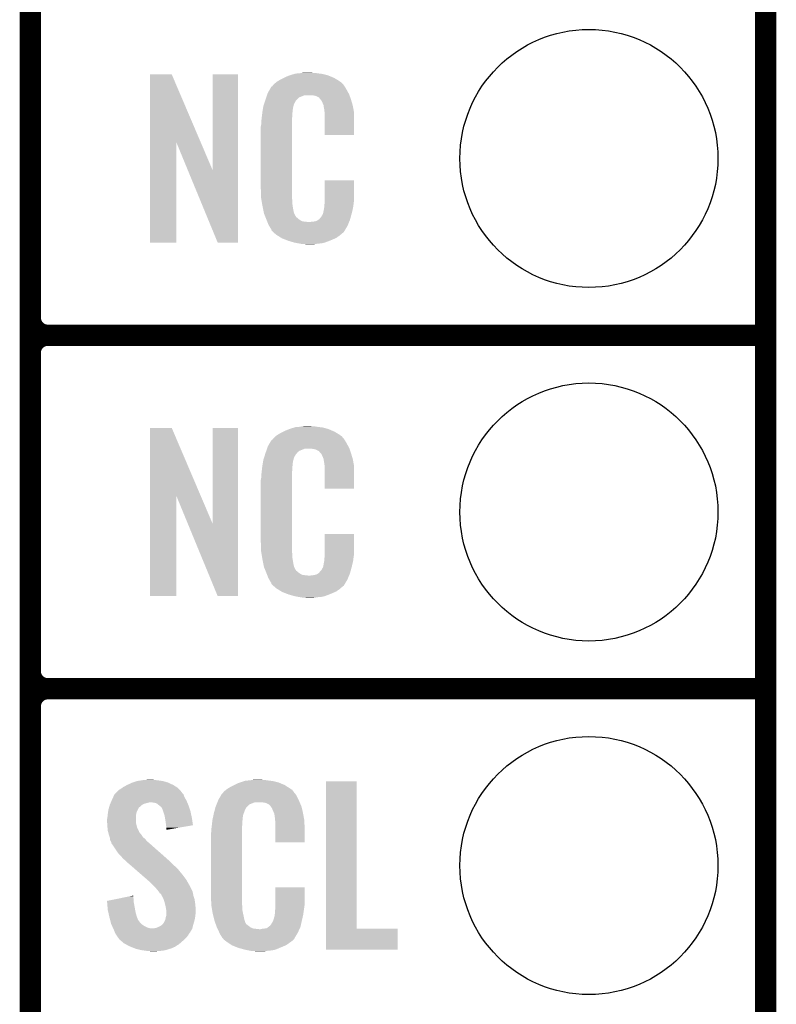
# Model space of a CAD drawing. Extents: x -0.05 to 0.95, y -0.15 to 1.54.
# Tile 20 of 35: x 0.74 to 0.95, y 0.26 to 0.54. Entities that reach past the tile are written whole.
import ezdxf

# ---------------------------------------------------------------- set-up
doc = ezdxf.new("R2010")
doc.units = 0
doc.layers.get('0').update_dxf_attribs({"linetype": 'CONTINUOUS'})
for name, color, linetype in [('STEP_DOWN_13_CLICK_V101_GKO', 5, 'CONTINUOUS'), ('STEP_DOWN_13_CLICK_V101_GTO', 14, 'CONTINUOUS'), ('STEP_DOWN_13_CLICK_V101_GTS', 12, 'CONTINUOUS')]:
    doc.layers.add(name, color=color, linetype=linetype)

# ---------------------------------------------------------------- blocks, each defined once
blk = doc.blocks.new('ROUND_36')
blk.add_circle((0, 0), 0.0365)

msp = doc.modelspace()

# ---------------------------------------------------------------- linework, layer by layer
at = {"layer": 'STEP_DOWN_13_CLICK_V101_GKO', "const_width": 0.006}
msp.add_lwpolyline([(0.95, -0.05), (0.95, 1.45)], dxfattribs=at)
at = {"layer": 'STEP_DOWN_13_CLICK_V101_GTO', "const_width": 0.006}
for points in [[(0.742, -0.022), (0.742, 0.722)], [(0.742, 0.455), (0.742, 0.545)], [(0.747, 0.45), (0.95, 0.45)], [(0.747, 0.45), (0.95, 0.45)], [(0.742, 0.355), (0.742, 0.445)], [(0.747, 0.35), (0.95, 0.35)], [(0.747, 0.35), (0.95, 0.35)], [(0.742, 0.255), (0.742, 0.345)]]:
    msp.add_lwpolyline(points, dxfattribs=at)
for points in [[(0.742, 0.455, 0.414214), (0.747, 0.45)], [(0.747, 0.45, 0.414214), (0.742, 0.445)], [(0.747, 0.45, 0.414214), (0.742, 0.445)], [(0.742, 0.355, 0.414214), (0.747, 0.35)], [(0.747, 0.35, 0.414214), (0.742, 0.345)], [(0.747, 0.35, 0.414214), (0.742, 0.345)]]:
    msp.add_lwpolyline(points, format="xyb", dxfattribs=at)
at = {"layer": 'STEP_DOWN_13_CLICK_V101_GTO'}
for points in [[(0.7759, 0.5046), (0.7759, 0.5238), (0.79019, 0.5046), (0.782, 0.5238)], [(0.7759, 0.5238), (0.7759, 0.5238), (0.782, 0.5238), (0.7759, 0.5238)], [(0.7936, 0.4966), (0.7936, 0.5238), (0.8007, 0.4966), (0.8007, 0.5238)], [(0.7936, 0.5238), (0.7936, 0.5238), (0.8007, 0.5238), (0.7936, 0.5238)], [(0.8154, 0.5235), (0.816, 0.5237), (0.8262, 0.5235), (0.82545, 0.5237)], [(0.816, 0.5237), (0.81667, 0.5239), (0.82545, 0.5237), (0.8247, 0.5239)], [(0.81667, 0.5239), (0.817, 0.524), (0.8247, 0.5239), (0.8239, 0.524)], [(0.817, 0.524), (0.8182, 0.5241), (0.8239, 0.524), (0.8231, 0.5241)], [(0.8182, 0.5241), (0.8188, 0.5242), (0.8231, 0.5241), (0.8225, 0.5242)], [(0.8188, 0.5242), (0.8194, 0.5243), (0.8219, 0.5242), (0.8214, 0.5243)], [(0.81064, 0.5207), (0.8108, 0.5209), (0.8307, 0.5207), (0.83053, 0.5209)], [(0.8108, 0.5209), (0.81137, 0.5214), (0.83053, 0.5209), (0.8301, 0.5214)], [(0.81137, 0.5214), (0.8116, 0.5216), (0.8301, 0.5214), (0.82982, 0.5216)], [(0.8116, 0.5216), (0.81207, 0.5219), (0.82982, 0.5216), (0.8294, 0.5219)], [(0.81207, 0.5219), (0.8127, 0.5223), (0.8294, 0.5219), (0.82873, 0.5223)], [(0.8127, 0.5223), (0.8137, 0.5228), (0.82873, 0.5223), (0.8279, 0.5228)], [(0.8137, 0.5228), (0.8141, 0.523), (0.8279, 0.5228), (0.82741, 0.523)], [(0.8141, 0.523), (0.8151, 0.5234), (0.82741, 0.523), (0.82644, 0.5234)], [(0.8151, 0.5234), (0.8154, 0.5235), (0.82644, 0.5234), (0.8262, 0.5235)], [(0.80895, 0.5179), (0.80902, 0.5181), (0.83227, 0.5179), (0.8322, 0.5181)], [(0.80902, 0.5181), (0.8092, 0.5186), (0.8322, 0.5181), (0.83193, 0.5186)], [(0.8092, 0.5186), (0.80955, 0.5192), (0.83193, 0.5186), (0.8316, 0.5192)], [(0.80955, 0.5192), (0.81008, 0.5201), (0.8316, 0.5192), (0.8311, 0.5201)], [(0.81008, 0.5201), (0.8102, 0.5203), (0.8311, 0.5201), (0.83095, 0.5203)], [(0.8102, 0.5203), (0.8104, 0.5204), (0.83095, 0.5203), (0.83088, 0.5204)], [(0.8104, 0.5204), (0.81048, 0.5205), (0.83088, 0.5204), (0.8308, 0.5205)], [(0.81048, 0.5205), (0.81064, 0.5207), (0.8308, 0.5205), (0.8307, 0.5207)], [(0.8079, 0.5147), (0.80812, 0.5154), (0.81641, 0.5147), (0.8166, 0.5154)], [(0.80812, 0.5154), (0.80841, 0.5163), (0.8166, 0.5154), (0.8171, 0.5163)], [(0.80841, 0.5163), (0.8085, 0.5166), (0.8171, 0.5163), (0.8174, 0.5166)], [(0.8085, 0.5166), (0.80854, 0.5167), (0.8174, 0.5166), (0.8175, 0.5167)], [(0.80854, 0.5167), (0.8086, 0.5169), (0.8175, 0.5167), (0.8176, 0.5169)], [(0.8086, 0.5169), (0.80875, 0.5173), (0.8176, 0.5169), (0.8181, 0.5173)], [(0.80875, 0.5173), (0.80895, 0.5179), (0.8181, 0.5173), (0.8196, 0.5179)], [(0.80895, 0.5179), (0.80895, 0.5179), (0.8196, 0.5179), (0.8215, 0.5179)], [(0.8222, 0.5178), (0.8215, 0.5179), (0.83231, 0.5178), (0.83227, 0.5179)], [(0.8227, 0.5177), (0.8222, 0.5178), (0.83234, 0.5177), (0.83231, 0.5178)], [(0.8237, 0.5172), (0.8227, 0.5177), (0.83252, 0.5172), (0.83234, 0.5177)], [(0.8238, 0.517), (0.8237, 0.5172), (0.83259, 0.517), (0.83252, 0.5172)], [(0.82406, 0.5167), (0.8238, 0.517), (0.8327, 0.5167), (0.83259, 0.517)], [(0.8244, 0.5163), (0.82406, 0.5167), (0.83282, 0.5163), (0.8327, 0.5167)], [(0.8248, 0.5154), (0.8244, 0.5163), (0.83308, 0.5154), (0.83282, 0.5163)], [(0.82496, 0.515), (0.8248, 0.5154), (0.8332, 0.515), (0.83308, 0.5154)], [(0.8075, 0.5119), (0.80759, 0.5127), (0.8161, 0.5119), (0.8161, 0.5127)], [(0.80759, 0.5127), (0.8076, 0.5128), (0.8161, 0.5127), (0.81612, 0.5128)], [(0.8076, 0.5128), (0.80766, 0.5132), (0.81612, 0.5128), (0.8162, 0.5132)], [(0.80766, 0.5132), (0.80774, 0.5137), (0.8162, 0.5132), (0.8162, 0.5137)], [(0.80774, 0.5137), (0.80781, 0.5141), (0.8162, 0.5137), (0.8163, 0.5141)], [(0.80781, 0.5141), (0.80784, 0.5143), (0.8163, 0.5141), (0.8163, 0.5143)], [(0.80784, 0.5143), (0.8079, 0.5147), (0.8163, 0.5143), (0.81641, 0.5147)], [(0.825, 0.5149), (0.82496, 0.515), (0.83322, 0.5149), (0.8332, 0.515)], [(0.825, 0.5146), (0.825, 0.5149), (0.83328, 0.5146), (0.83322, 0.5149)], [(0.8251, 0.5141), (0.825, 0.5146), (0.83337, 0.5141), (0.83328, 0.5146)], [(0.8252, 0.5134), (0.8251, 0.5141), (0.8335, 0.5134), (0.83337, 0.5141)], [(0.82524, 0.5129), (0.8252, 0.5134), (0.8336, 0.5129), (0.8335, 0.5134)], [(0.8253, 0.5121), (0.82524, 0.5129), (0.8336, 0.5121), (0.8336, 0.5129)], [(0.8073, 0.5103), (0.8074, 0.511), (0.816, 0.5103), (0.816, 0.511)], [(0.8073, 0.5096), (0.8073, 0.5103), (0.816, 0.5096), (0.816, 0.5103)], [(0.8074, 0.511), (0.80741, 0.5111), (0.816, 0.511), (0.816, 0.5111)], [(0.80741, 0.5111), (0.8075, 0.5119), (0.816, 0.5111), (0.8161, 0.5119)], [(0.8253, 0.5066), (0.8253, 0.5121), (0.8336, 0.5066), (0.8336, 0.5121)], [(0.8072, 0.5091), (0.8073, 0.5096), (0.816, 0.5091), (0.816, 0.5096)], [(0.8072, 0.4914), (0.8072, 0.5091), (0.816, 0.4914), (0.816, 0.5091)], [(0.7759, 0.4762), (0.7759, 0.5046), (0.7833, 0.4762), (0.7833, 0.5046)], [(0.78659, 0.4966), (0.7833, 0.5046), (0.7936, 0.4966), (0.79019, 0.5046)], [(0.795, 0.4762), (0.78659, 0.4966), (0.8007, 0.4762), (0.8007, 0.4966)], [(0.8253, 0.4883), (0.8253, 0.4938), (0.8336, 0.4883), (0.8336, 0.4938)], [(0.8253, 0.4938), (0.8253, 0.4938), (0.8336, 0.4938), (0.8253, 0.4938)], [(0.80729, 0.4889), (0.8072, 0.4914), (0.816, 0.4889), (0.816, 0.4914)], [(0.8073, 0.4887), (0.80729, 0.4889), (0.81603, 0.4887), (0.816, 0.4889)], [(0.80739, 0.4882), (0.8073, 0.4887), (0.8161, 0.4882), (0.81603, 0.4887)], [(0.80754, 0.4873), (0.80739, 0.4882), (0.8161, 0.4873), (0.8161, 0.4882)], [(0.8252, 0.487), (0.82527, 0.4876), (0.83342, 0.487), (0.8335, 0.4876)], [(0.82527, 0.4876), (0.8253, 0.4878), (0.8335, 0.4876), (0.83353, 0.4878)], [(0.8253, 0.4878), (0.8253, 0.4883), (0.83353, 0.4878), (0.8336, 0.4883)], [(0.8077, 0.4864), (0.80754, 0.4873), (0.81624, 0.4864), (0.8161, 0.4873)], [(0.8079, 0.4854), (0.8077, 0.4864), (0.8164, 0.4854), (0.81624, 0.4864)], [(0.80808, 0.4845), (0.8079, 0.4854), (0.8166, 0.4845), (0.8164, 0.4854)], [(0.8248, 0.4844), (0.825, 0.4854), (0.8329, 0.4844), (0.83314, 0.4854)], [(0.825, 0.4855), (0.8251, 0.4857), (0.83316, 0.4855), (0.83321, 0.4857)], [(0.825, 0.4854), (0.825, 0.4855), (0.83314, 0.4854), (0.83316, 0.4855)], [(0.8251, 0.486), (0.82512, 0.4861), (0.83328, 0.486), (0.8333, 0.4861)], [(0.8251, 0.4857), (0.8251, 0.486), (0.83321, 0.4857), (0.83328, 0.486)], [(0.82512, 0.4861), (0.8252, 0.4865), (0.8333, 0.4861), (0.83335, 0.4865)], [(0.8252, 0.4865), (0.8252, 0.487), (0.83335, 0.4865), (0.83342, 0.487)], [(0.8081, 0.4844), (0.80808, 0.4845), (0.81665, 0.4844), (0.8166, 0.4845)], [(0.80839, 0.4837), (0.8081, 0.4844), (0.817, 0.4837), (0.81665, 0.4844)], [(0.80843, 0.4836), (0.80839, 0.4837), (0.8171, 0.4836), (0.817, 0.4837)], [(0.80851, 0.4834), (0.80843, 0.4836), (0.8172, 0.4834), (0.8171, 0.4836)], [(0.80859, 0.4832), (0.80851, 0.4834), (0.8175, 0.4832), (0.8172, 0.4834)], [(0.80872, 0.4829), (0.80859, 0.4832), (0.8178, 0.4829), (0.8175, 0.4832)], [(0.8088, 0.4827), (0.80872, 0.4829), (0.8181, 0.4827), (0.8178, 0.4829)], [(0.80888, 0.4825), (0.8088, 0.4827), (0.8184, 0.4825), (0.8181, 0.4827)], [(0.80899, 0.4822), (0.80888, 0.4825), (0.819, 0.4822), (0.8184, 0.4825)], [(0.80907, 0.482), (0.80899, 0.4822), (0.8208, 0.482), (0.819, 0.4822)], [(0.8093, 0.4814), (0.80907, 0.482), (0.83191, 0.4814), (0.83215, 0.482)], [(0.8212, 0.482), (0.8215, 0.4821), (0.83215, 0.482), (0.83219, 0.4821)], [(0.8219, 0.4821), (0.8229, 0.4823), (0.83219, 0.4821), (0.83228, 0.4823)], [(0.8229, 0.4823), (0.8234, 0.4826), (0.83228, 0.4823), (0.8324, 0.4826)], [(0.8234, 0.4826), (0.8238, 0.4829), (0.8324, 0.4826), (0.83248, 0.4829)], [(0.8238, 0.4829), (0.8239, 0.4831), (0.83248, 0.4829), (0.83254, 0.4831)], [(0.8239, 0.4831), (0.8243, 0.4835), (0.83254, 0.4831), (0.83265, 0.4835)], [(0.8243, 0.4835), (0.8248, 0.4844), (0.83265, 0.4835), (0.8329, 0.4844)], [(0.80958, 0.4809), (0.8093, 0.4814), (0.8317, 0.4809), (0.83191, 0.4814)], [(0.8098, 0.4805), (0.80958, 0.4809), (0.83146, 0.4805), (0.8317, 0.4809)], [(0.8102, 0.4799), (0.8098, 0.4805), (0.8311, 0.4799), (0.83146, 0.4805)], [(0.8102, 0.4797), (0.8102, 0.4799), (0.83098, 0.4797), (0.8311, 0.4799)], [(0.8105, 0.4794), (0.8102, 0.4797), (0.8308, 0.4794), (0.83098, 0.4797)], [(0.8107, 0.4792), (0.8105, 0.4794), (0.8307, 0.4792), (0.8308, 0.4794)], [(0.8109, 0.479), (0.8107, 0.4792), (0.83045, 0.479), (0.8307, 0.4792)], [(0.81113, 0.4788), (0.8109, 0.479), (0.8302, 0.4788), (0.83045, 0.479)], [(0.8116, 0.4784), (0.81113, 0.4788), (0.82973, 0.4784), (0.8302, 0.4788)], [(0.81192, 0.4782), (0.8116, 0.4784), (0.8295, 0.4782), (0.82973, 0.4784)], [(0.81304, 0.4775), (0.81192, 0.4782), (0.8285, 0.4775), (0.8295, 0.4782)], [(0.8132, 0.4774), (0.81304, 0.4775), (0.82827, 0.4774), (0.8285, 0.4775)], [(0.81449, 0.4769), (0.8132, 0.4774), (0.8271, 0.4769), (0.82827, 0.4774)], [(0.815, 0.4767), (0.81449, 0.4769), (0.82659, 0.4767), (0.8271, 0.4769)], [(0.8167, 0.4762), (0.815, 0.4767), (0.8253, 0.4762), (0.82659, 0.4767)], [(0.81777, 0.476), (0.8167, 0.4762), (0.8244, 0.476), (0.8253, 0.4762)], [(0.8183, 0.4759), (0.81777, 0.476), (0.8233, 0.4759), (0.8244, 0.476)], [(0.8189, 0.4758), (0.8183, 0.4759), (0.8227, 0.4758), (0.8233, 0.4759)], [(0.82, 0.4757), (0.8196, 0.4758), (0.8221, 0.4757), (0.8227, 0.4758)], [(0.7759, 0.4046), (0.7759, 0.4238), (0.79019, 0.4046), (0.782, 0.4238)], [(0.7759, 0.4238), (0.7759, 0.4238), (0.782, 0.4238), (0.7759, 0.4238)], [(0.7936, 0.3966), (0.7936, 0.4238), (0.8007, 0.3966), (0.8007, 0.4238)], [(0.7936, 0.4238), (0.7936, 0.4238), (0.8007, 0.4238), (0.7936, 0.4238)], [(0.8141, 0.423), (0.8151, 0.4234), (0.82741, 0.423), (0.82644, 0.4234)], [(0.8151, 0.4234), (0.8154, 0.4235), (0.82644, 0.4234), (0.8262, 0.4235)], [(0.8154, 0.4235), (0.816, 0.4237), (0.8262, 0.4235), (0.82545, 0.4237)], [(0.816, 0.4237), (0.81667, 0.4239), (0.82545, 0.4237), (0.8247, 0.4239)], [(0.81667, 0.4239), (0.817, 0.424), (0.8247, 0.4239), (0.8239, 0.424)], [(0.817, 0.424), (0.8182, 0.4241), (0.8239, 0.424), (0.8231, 0.4241)], [(0.8182, 0.4241), (0.8188, 0.4242), (0.8231, 0.4241), (0.8225, 0.4242)], [(0.8188, 0.4242), (0.8194, 0.4243), (0.8219, 0.4242), (0.8214, 0.4243)], [(0.81048, 0.4205), (0.81064, 0.4207), (0.8308, 0.4205), (0.8307, 0.4207)], [(0.81064, 0.4207), (0.8108, 0.4209), (0.8307, 0.4207), (0.83053, 0.4209)], [(0.8108, 0.4209), (0.81137, 0.4214), (0.83053, 0.4209), (0.8301, 0.4214)], [(0.81137, 0.4214), (0.8116, 0.4216), (0.8301, 0.4214), (0.82982, 0.4216)], [(0.8116, 0.4216), (0.81207, 0.4219), (0.82982, 0.4216), (0.8294, 0.4219)], [(0.81207, 0.4219), (0.8127, 0.4223), (0.8294, 0.4219), (0.82873, 0.4223)], [(0.8127, 0.4223), (0.8137, 0.4228), (0.82873, 0.4223), (0.8279, 0.4228)], [(0.8137, 0.4228), (0.8141, 0.423), (0.8279, 0.4228), (0.82741, 0.423)], [(0.80875, 0.4173), (0.80895, 0.4179), (0.8181, 0.4173), (0.8196, 0.4179)], [(0.80895, 0.4179), (0.80902, 0.4181), (0.83227, 0.4179), (0.8322, 0.4181)], [(0.80895, 0.4179), (0.80895, 0.4179), (0.8196, 0.4179), (0.8215, 0.4179)], [(0.80902, 0.4181), (0.8092, 0.4186), (0.8322, 0.4181), (0.83193, 0.4186)], [(0.8092, 0.4186), (0.80955, 0.4192), (0.83193, 0.4186), (0.8316, 0.4192)], [(0.80955, 0.4192), (0.81008, 0.4201), (0.8316, 0.4192), (0.8311, 0.4201)], [(0.81008, 0.4201), (0.8102, 0.4203), (0.8311, 0.4201), (0.83095, 0.4203)], [(0.8102, 0.4203), (0.8104, 0.4204), (0.83095, 0.4203), (0.83088, 0.4204)], [(0.8104, 0.4204), (0.81048, 0.4205), (0.83088, 0.4204), (0.8308, 0.4205)], [(0.8222, 0.4178), (0.8215, 0.4179), (0.83231, 0.4178), (0.83227, 0.4179)], [(0.8227, 0.4177), (0.8222, 0.4178), (0.83234, 0.4177), (0.83231, 0.4178)], [(0.8079, 0.4147), (0.80812, 0.4154), (0.81641, 0.4147), (0.8166, 0.4154)], [(0.80812, 0.4154), (0.80841, 0.4163), (0.8166, 0.4154), (0.8171, 0.4163)], [(0.80841, 0.4163), (0.8085, 0.4166), (0.8171, 0.4163), (0.8174, 0.4166)], [(0.8085, 0.4166), (0.80854, 0.4167), (0.8174, 0.4166), (0.8175, 0.4167)], [(0.80854, 0.4167), (0.8086, 0.4169), (0.8175, 0.4167), (0.8176, 0.4169)], [(0.8086, 0.4169), (0.80875, 0.4173), (0.8176, 0.4169), (0.8181, 0.4173)], [(0.8237, 0.4172), (0.8227, 0.4177), (0.83252, 0.4172), (0.83234, 0.4177)], [(0.8238, 0.417), (0.8237, 0.4172), (0.83259, 0.417), (0.83252, 0.4172)], [(0.82406, 0.4167), (0.8238, 0.417), (0.8327, 0.4167), (0.83259, 0.417)], [(0.8244, 0.4163), (0.82406, 0.4167), (0.83282, 0.4163), (0.8327, 0.4167)], [(0.8248, 0.4154), (0.8244, 0.4163), (0.83308, 0.4154), (0.83282, 0.4163)], [(0.82496, 0.415), (0.8248, 0.4154), (0.8332, 0.415), (0.83308, 0.4154)], [(0.825, 0.4149), (0.82496, 0.415), (0.83322, 0.4149), (0.8332, 0.415)], [(0.8075, 0.4119), (0.80759, 0.4127), (0.8161, 0.4119), (0.8161, 0.4127)], [(0.80759, 0.4127), (0.8076, 0.4128), (0.8161, 0.4127), (0.81612, 0.4128)], [(0.8076, 0.4128), (0.80766, 0.4132), (0.81612, 0.4128), (0.8162, 0.4132)], [(0.80766, 0.4132), (0.80774, 0.4137), (0.8162, 0.4132), (0.8162, 0.4137)], [(0.80774, 0.4137), (0.80781, 0.4141), (0.8162, 0.4137), (0.8163, 0.4141)], [(0.80781, 0.4141), (0.80784, 0.4143), (0.8163, 0.4141), (0.8163, 0.4143)], [(0.80784, 0.4143), (0.8079, 0.4147), (0.8163, 0.4143), (0.81641, 0.4147)], [(0.825, 0.4146), (0.825, 0.4149), (0.83328, 0.4146), (0.83322, 0.4149)], [(0.8251, 0.4141), (0.825, 0.4146), (0.83337, 0.4141), (0.83328, 0.4146)], [(0.8252, 0.4134), (0.8251, 0.4141), (0.8335, 0.4134), (0.83337, 0.4141)], [(0.82524, 0.4129), (0.8252, 0.4134), (0.8336, 0.4129), (0.8335, 0.4134)], [(0.8253, 0.4121), (0.82524, 0.4129), (0.8336, 0.4121), (0.8336, 0.4129)], [(0.8072, 0.4091), (0.8073, 0.4096), (0.816, 0.4091), (0.816, 0.4096)], [(0.8073, 0.4103), (0.8074, 0.411), (0.816, 0.4103), (0.816, 0.411)], [(0.8073, 0.4096), (0.8073, 0.4103), (0.816, 0.4096), (0.816, 0.4103)], [(0.8074, 0.411), (0.80741, 0.4111), (0.816, 0.411), (0.816, 0.4111)], [(0.80741, 0.4111), (0.8075, 0.4119), (0.816, 0.4111), (0.8161, 0.4119)], [(0.8253, 0.4066), (0.8253, 0.4121), (0.8336, 0.4066), (0.8336, 0.4121)], [(0.8072, 0.3914), (0.8072, 0.4091), (0.816, 0.3914), (0.816, 0.4091)], [(0.7759, 0.3762), (0.7759, 0.4046), (0.7833, 0.3762), (0.7833, 0.4046)], [(0.78659, 0.3966), (0.7833, 0.4046), (0.7936, 0.3966), (0.79019, 0.4046)], [(0.795, 0.3762), (0.78659, 0.3966), (0.8007, 0.3762), (0.8007, 0.3966)], [(0.8253, 0.3883), (0.8253, 0.3938), (0.8336, 0.3883), (0.8336, 0.3938)], [(0.8253, 0.3938), (0.8253, 0.3938), (0.8336, 0.3938), (0.8253, 0.3938)], [(0.80729, 0.3889), (0.8072, 0.3914), (0.816, 0.3889), (0.816, 0.3914)], [(0.8073, 0.3887), (0.80729, 0.3889), (0.81603, 0.3887), (0.816, 0.3889)], [(0.80739, 0.3882), (0.8073, 0.3887), (0.8161, 0.3882), (0.81603, 0.3887)], [(0.80754, 0.3873), (0.80739, 0.3882), (0.8161, 0.3873), (0.8161, 0.3882)], [(0.8077, 0.3864), (0.80754, 0.3873), (0.81624, 0.3864), (0.8161, 0.3873)], [(0.8252, 0.387), (0.82527, 0.3876), (0.83342, 0.387), (0.8335, 0.3876)], [(0.82527, 0.3876), (0.8253, 0.3878), (0.8335, 0.3876), (0.83353, 0.3878)], [(0.8253, 0.3878), (0.8253, 0.3883), (0.83353, 0.3878), (0.8336, 0.3883)], [(0.8079, 0.3854), (0.8077, 0.3864), (0.8164, 0.3854), (0.81624, 0.3864)], [(0.80808, 0.3845), (0.8079, 0.3854), (0.8166, 0.3845), (0.8164, 0.3854)], [(0.8081, 0.3844), (0.80808, 0.3845), (0.81665, 0.3844), (0.8166, 0.3845)], [(0.80839, 0.3837), (0.8081, 0.3844), (0.817, 0.3837), (0.81665, 0.3844)], [(0.8243, 0.3835), (0.8248, 0.3844), (0.83265, 0.3835), (0.8329, 0.3844)], [(0.8248, 0.3844), (0.825, 0.3854), (0.8329, 0.3844), (0.83314, 0.3854)], [(0.825, 0.3855), (0.8251, 0.3857), (0.83316, 0.3855), (0.83321, 0.3857)], [(0.825, 0.3854), (0.825, 0.3855), (0.83314, 0.3854), (0.83316, 0.3855)], [(0.8251, 0.386), (0.82512, 0.3861), (0.83328, 0.386), (0.8333, 0.3861)], [(0.8251, 0.3857), (0.8251, 0.386), (0.83321, 0.3857), (0.83328, 0.386)], [(0.82512, 0.3861), (0.8252, 0.3865), (0.8333, 0.3861), (0.83335, 0.3865)], [(0.8252, 0.3865), (0.8252, 0.387), (0.83335, 0.3865), (0.83342, 0.387)], [(0.80843, 0.3836), (0.80839, 0.3837), (0.8171, 0.3836), (0.817, 0.3837)], [(0.80851, 0.3834), (0.80843, 0.3836), (0.8172, 0.3834), (0.8171, 0.3836)], [(0.80859, 0.3832), (0.80851, 0.3834), (0.8175, 0.3832), (0.8172, 0.3834)], [(0.80872, 0.3829), (0.80859, 0.3832), (0.8178, 0.3829), (0.8175, 0.3832)], [(0.8088, 0.3827), (0.80872, 0.3829), (0.8181, 0.3827), (0.8178, 0.3829)], [(0.80888, 0.3825), (0.8088, 0.3827), (0.8184, 0.3825), (0.8181, 0.3827)], [(0.80899, 0.3822), (0.80888, 0.3825), (0.819, 0.3822), (0.8184, 0.3825)], [(0.80907, 0.382), (0.80899, 0.3822), (0.8208, 0.382), (0.819, 0.3822)], [(0.8093, 0.3814), (0.80907, 0.382), (0.83191, 0.3814), (0.83215, 0.382)], [(0.8212, 0.382), (0.8215, 0.3821), (0.83215, 0.382), (0.83219, 0.3821)], [(0.8219, 0.3821), (0.8229, 0.3823), (0.83219, 0.3821), (0.83228, 0.3823)], [(0.8229, 0.3823), (0.8234, 0.3826), (0.83228, 0.3823), (0.8324, 0.3826)], [(0.8234, 0.3826), (0.8238, 0.3829), (0.8324, 0.3826), (0.83248, 0.3829)], [(0.8238, 0.3829), (0.8239, 0.3831), (0.83248, 0.3829), (0.83254, 0.3831)], [(0.8239, 0.3831), (0.8243, 0.3835), (0.83254, 0.3831), (0.83265, 0.3835)], [(0.80958, 0.3809), (0.8093, 0.3814), (0.8317, 0.3809), (0.83191, 0.3814)], [(0.8098, 0.3805), (0.80958, 0.3809), (0.83146, 0.3805), (0.8317, 0.3809)], [(0.8102, 0.3799), (0.8098, 0.3805), (0.8311, 0.3799), (0.83146, 0.3805)], [(0.8102, 0.3797), (0.8102, 0.3799), (0.83098, 0.3797), (0.8311, 0.3799)], [(0.8105, 0.3794), (0.8102, 0.3797), (0.8308, 0.3794), (0.83098, 0.3797)], [(0.8107, 0.3792), (0.8105, 0.3794), (0.8307, 0.3792), (0.8308, 0.3794)], [(0.8109, 0.379), (0.8107, 0.3792), (0.83045, 0.379), (0.8307, 0.3792)], [(0.81113, 0.3788), (0.8109, 0.379), (0.8302, 0.3788), (0.83045, 0.379)], [(0.8116, 0.3784), (0.81113, 0.3788), (0.82973, 0.3784), (0.8302, 0.3788)], [(0.81192, 0.3782), (0.8116, 0.3784), (0.8295, 0.3782), (0.82973, 0.3784)], [(0.81304, 0.3775), (0.81192, 0.3782), (0.8285, 0.3775), (0.8295, 0.3782)], [(0.8132, 0.3774), (0.81304, 0.3775), (0.82827, 0.3774), (0.8285, 0.3775)], [(0.81449, 0.3769), (0.8132, 0.3774), (0.8271, 0.3769), (0.82827, 0.3774)], [(0.815, 0.3767), (0.81449, 0.3769), (0.82659, 0.3767), (0.8271, 0.3769)], [(0.8167, 0.3762), (0.815, 0.3767), (0.8253, 0.3762), (0.82659, 0.3767)], [(0.81777, 0.376), (0.8167, 0.3762), (0.8244, 0.376), (0.8253, 0.3762)], [(0.8183, 0.3759), (0.81777, 0.376), (0.8233, 0.3759), (0.8244, 0.376)], [(0.8189, 0.3758), (0.8183, 0.3759), (0.8227, 0.3758), (0.8233, 0.3759)], [(0.82, 0.3757), (0.8196, 0.3758), (0.8221, 0.3757), (0.8227, 0.3758)], [(0.7694, 0.3228), (0.7707, 0.3234), (0.7824, 0.3228), (0.78111, 0.3234)], [(0.7707, 0.3234), (0.771, 0.3235), (0.78111, 0.3234), (0.7809, 0.3235)], [(0.771, 0.3235), (0.7722, 0.3239), (0.7809, 0.3235), (0.7795, 0.3239)], [(0.7722, 0.3239), (0.77347, 0.3241), (0.7795, 0.3239), (0.7781, 0.3241)], [(0.77347, 0.3241), (0.7741, 0.3242), (0.7781, 0.3241), (0.7771, 0.3242)], [(0.7741, 0.3242), (0.7761, 0.3243), (0.7771, 0.3242), (0.7767, 0.3243)], [(0.8001, 0.323), (0.801, 0.3234), (0.81341, 0.323), (0.81244, 0.3234)], [(0.801, 0.3234), (0.8013, 0.3235), (0.81244, 0.3234), (0.8122, 0.3235)], [(0.8013, 0.3235), (0.8019, 0.3237), (0.8122, 0.3235), (0.8114, 0.3237)], [(0.8019, 0.3237), (0.80257, 0.3239), (0.8114, 0.3237), (0.8106, 0.3239)], [(0.80257, 0.3239), (0.8029, 0.324), (0.8106, 0.3239), (0.8098, 0.324)], [(0.8029, 0.324), (0.8041, 0.3241), (0.8098, 0.324), (0.809, 0.3241)], [(0.8041, 0.3241), (0.8047, 0.3242), (0.809, 0.3241), (0.8084, 0.3242)], [(0.8047, 0.3242), (0.8053, 0.3243), (0.8078, 0.3242), (0.8074, 0.3243)], [(0.8256, 0.2821), (0.8256, 0.3238), (0.8343, 0.2821), (0.8343, 0.3238)], [(0.8256, 0.3238), (0.8256, 0.3238), (0.8343, 0.3238), (0.8256, 0.3238)], [(0.7659, 0.3202), (0.7663, 0.3206), (0.7853, 0.3202), (0.7849, 0.3206)], [(0.7663, 0.3206), (0.7665, 0.3208), (0.7849, 0.3206), (0.7848, 0.3208)], [(0.7665, 0.3208), (0.7671, 0.3214), (0.7848, 0.3208), (0.78425, 0.3214)], [(0.7671, 0.3214), (0.7676, 0.3217), (0.78425, 0.3214), (0.78398, 0.3217)], [(0.7676, 0.3217), (0.76802, 0.322), (0.78398, 0.3217), (0.7837, 0.322)], [(0.76802, 0.322), (0.7683, 0.3222), (0.7837, 0.322), (0.78337, 0.3222)], [(0.7683, 0.3222), (0.7694, 0.3228), (0.78337, 0.3222), (0.7824, 0.3228)], [(0.79608, 0.3201), (0.7962, 0.3203), (0.8171, 0.3201), (0.8169, 0.3203)], [(0.7962, 0.3203), (0.7964, 0.3204), (0.8169, 0.3203), (0.8168, 0.3204)], [(0.7964, 0.3204), (0.79646, 0.3205), (0.8168, 0.3204), (0.8167, 0.3205)], [(0.79646, 0.3205), (0.79658, 0.3207), (0.8167, 0.3205), (0.8166, 0.3207)], [(0.79658, 0.3207), (0.7967, 0.3209), (0.8166, 0.3207), (0.81646, 0.3209)], [(0.7967, 0.3209), (0.79734, 0.3214), (0.81646, 0.3209), (0.8161, 0.3214)], [(0.79734, 0.3214), (0.7976, 0.3216), (0.8161, 0.3214), (0.81578, 0.3216)], [(0.7976, 0.3216), (0.79807, 0.3219), (0.81578, 0.3216), (0.8153, 0.3219)], [(0.79807, 0.3219), (0.7987, 0.3223), (0.8153, 0.3219), (0.81468, 0.3223)], [(0.7987, 0.3223), (0.7997, 0.3228), (0.81468, 0.3223), (0.8139, 0.3228)], [(0.7997, 0.3228), (0.8001, 0.323), (0.8139, 0.3228), (0.81341, 0.323)], [(0.76459, 0.3174), (0.76471, 0.3177), (0.774, 0.3174), (0.775, 0.3177)], [(0.76471, 0.3177), (0.76476, 0.3178), (0.775, 0.3177), (0.7755, 0.3178)], [(0.76476, 0.3178), (0.7648, 0.3179), (0.7755, 0.3178), (0.7758, 0.3179)], [(0.7648, 0.3179), (0.76497, 0.3183), (0.78637, 0.3179), (0.7862, 0.3183)], [(0.7648, 0.3179), (0.7648, 0.3179), (0.7758, 0.3179), (0.7761, 0.3179)], [(0.76497, 0.3183), (0.7651, 0.3186), (0.7862, 0.3183), (0.78604, 0.3186)], [(0.7651, 0.3186), (0.76547, 0.3194), (0.78604, 0.3186), (0.7856, 0.3194)], [(0.76547, 0.3194), (0.7658, 0.3201), (0.7856, 0.3194), (0.78534, 0.3201)], [(0.7658, 0.3201), (0.7659, 0.3202), (0.78534, 0.3201), (0.7853, 0.3202)], [(0.7769, 0.3178), (0.7761, 0.3179), (0.78641, 0.3178), (0.78637, 0.3179)], [(0.7777, 0.3176), (0.7769, 0.3178), (0.7865, 0.3176), (0.78641, 0.3178)], [(0.77858, 0.3169), (0.7777, 0.3176), (0.7868, 0.3169), (0.7865, 0.3176)], [(0.79468, 0.3173), (0.79492, 0.3179), (0.804, 0.3173), (0.8055, 0.3179)], [(0.79492, 0.3179), (0.795, 0.3181), (0.81819, 0.3179), (0.8181, 0.3181)], [(0.79492, 0.3179), (0.79492, 0.3179), (0.8055, 0.3179), (0.8075, 0.3179)], [(0.795, 0.3181), (0.7952, 0.3186), (0.8181, 0.3181), (0.81787, 0.3186)], [(0.7952, 0.3186), (0.79555, 0.3192), (0.81787, 0.3186), (0.8176, 0.3192)], [(0.79555, 0.3192), (0.79608, 0.3201), (0.8176, 0.3192), (0.8171, 0.3201)], [(0.8087, 0.3177), (0.8075, 0.3179), (0.81827, 0.3177), (0.81819, 0.3179)], [(0.809, 0.3175), (0.8087, 0.3177), (0.81836, 0.3175), (0.81827, 0.3177)], [(0.8096, 0.3172), (0.809, 0.3175), (0.81849, 0.3172), (0.81836, 0.3175)], [(0.7639, 0.3145), (0.76395, 0.3148), (0.77195, 0.3145), (0.772, 0.3148)], [(0.76395, 0.3148), (0.76404, 0.3154), (0.772, 0.3148), (0.7722, 0.3154)], [(0.76404, 0.3154), (0.7641, 0.3158), (0.7722, 0.3154), (0.7724, 0.3158)], [(0.7641, 0.3158), (0.76421, 0.3162), (0.7724, 0.3158), (0.7726, 0.3162)], [(0.76421, 0.3162), (0.7643, 0.3165), (0.7726, 0.3162), (0.7728, 0.3165)], [(0.7643, 0.3165), (0.76433, 0.3166), (0.7728, 0.3165), (0.773, 0.3166)], [(0.76433, 0.3166), (0.76444, 0.317), (0.773, 0.3166), (0.7734, 0.317)], [(0.76444, 0.317), (0.7645, 0.3172), (0.7734, 0.317), (0.7737, 0.3172)], [(0.7645, 0.3172), (0.76459, 0.3174), (0.7737, 0.3172), (0.774, 0.3174)], [(0.7787, 0.3168), (0.77858, 0.3169), (0.78683, 0.3168), (0.7868, 0.3169)], [(0.7791, 0.3165), (0.7787, 0.3168), (0.78693, 0.3165), (0.78683, 0.3168)], [(0.7794, 0.3159), (0.7791, 0.3165), (0.78713, 0.3159), (0.78693, 0.3165)], [(0.7794, 0.3158), (0.7794, 0.3159), (0.78717, 0.3158), (0.78713, 0.3159)], [(0.77955, 0.3154), (0.7794, 0.3158), (0.7873, 0.3154), (0.78717, 0.3158)], [(0.7797, 0.315), (0.77955, 0.3154), (0.78738, 0.315), (0.7873, 0.3154)], [(0.78, 0.3141), (0.7797, 0.315), (0.78757, 0.3141), (0.78738, 0.315)], [(0.7939, 0.3147), (0.79408, 0.3154), (0.80235, 0.3147), (0.8026, 0.3154)], [(0.79408, 0.3154), (0.79432, 0.3163), (0.8026, 0.3154), (0.803, 0.3163)], [(0.79432, 0.3163), (0.7944, 0.3166), (0.803, 0.3163), (0.8033, 0.3166)], [(0.7944, 0.3166), (0.79468, 0.3173), (0.8033, 0.3166), (0.804, 0.3173)], [(0.8098, 0.317), (0.8096, 0.3172), (0.81857, 0.317), (0.81849, 0.3172)], [(0.81001, 0.3167), (0.8098, 0.317), (0.8187, 0.3167), (0.81857, 0.317)], [(0.8103, 0.3163), (0.81001, 0.3167), (0.81879, 0.3163), (0.8187, 0.3167)], [(0.8107, 0.3154), (0.8103, 0.3163), (0.81901, 0.3154), (0.81879, 0.3163)], [(0.81086, 0.315), (0.8107, 0.3154), (0.8191, 0.315), (0.81901, 0.3154)], [(0.8109, 0.3149), (0.81086, 0.315), (0.81912, 0.3149), (0.8191, 0.315)], [(0.811, 0.3147), (0.8109, 0.3149), (0.81916, 0.3147), (0.81912, 0.3149)], [(0.7637, 0.3131), (0.7638, 0.3135), (0.7719, 0.3131), (0.7719, 0.3135)], [(0.7637, 0.3126), (0.7637, 0.3131), (0.7719, 0.3126), (0.7719, 0.3131)], [(0.76374, 0.312), (0.7637, 0.3126), (0.7719, 0.312), (0.7719, 0.3126)], [(0.7638, 0.3112), (0.76374, 0.312), (0.7721, 0.3112), (0.7719, 0.312)], [(0.7638, 0.3135), (0.76387, 0.3142), (0.7719, 0.3135), (0.7719, 0.3142)], [(0.76387, 0.3142), (0.7639, 0.3145), (0.7719, 0.3142), (0.77195, 0.3145)], [(0.78009, 0.3135), (0.78, 0.3141), (0.7877, 0.3135), (0.78757, 0.3141)], [(0.7803, 0.3122), (0.78009, 0.3135), (0.78789, 0.3122), (0.7877, 0.3135)], [(0.7804, 0.3114), (0.7803, 0.3122), (0.788, 0.3114), (0.78789, 0.3122)], [(0.7934, 0.3119), (0.79349, 0.3127), (0.802, 0.3119), (0.802, 0.3127)], [(0.79349, 0.3127), (0.7935, 0.3128), (0.802, 0.3127), (0.80202, 0.3128)], [(0.7935, 0.3128), (0.79358, 0.3132), (0.80202, 0.3128), (0.8021, 0.3132)], [(0.79358, 0.3132), (0.79369, 0.3137), (0.8021, 0.3132), (0.8021, 0.3137)], [(0.79369, 0.3137), (0.79377, 0.3141), (0.8021, 0.3137), (0.8022, 0.3141)], [(0.79377, 0.3141), (0.79382, 0.3143), (0.8022, 0.3141), (0.8022, 0.3143)], [(0.79382, 0.3143), (0.7939, 0.3147), (0.8022, 0.3143), (0.80235, 0.3147)], [(0.811, 0.3146), (0.811, 0.3147), (0.81918, 0.3146), (0.81916, 0.3147)], [(0.8111, 0.3141), (0.811, 0.3146), (0.81927, 0.3141), (0.81918, 0.3146)], [(0.8112, 0.3134), (0.8111, 0.3141), (0.8194, 0.3134), (0.81927, 0.3141)], [(0.81124, 0.3129), (0.8112, 0.3134), (0.8195, 0.3129), (0.8194, 0.3134)], [(0.8113, 0.3121), (0.81124, 0.3129), (0.81953, 0.3121), (0.8195, 0.3129)], [(0.8113, 0.3106), (0.8113, 0.3121), (0.8196, 0.3106), (0.81953, 0.3121)], [(0.76383, 0.3108), (0.7638, 0.3112), (0.7722, 0.3108), (0.7721, 0.3112)], [(0.7639, 0.3099), (0.76383, 0.3108), (0.77262, 0.3099), (0.7722, 0.3108)], [(0.76401, 0.3095), (0.7639, 0.3099), (0.7728, 0.3095), (0.77262, 0.3099)], [(0.76404, 0.3094), (0.76401, 0.3095), (0.7729, 0.3094), (0.7728, 0.3095)], [(0.76409, 0.3092), (0.76404, 0.3094), (0.773, 0.3092), (0.7729, 0.3094)], [(0.76415, 0.309), (0.76409, 0.3092), (0.7732, 0.309), (0.773, 0.3092)], [(0.7805, 0.3107), (0.7804, 0.3114), (0.78396, 0.3107), (0.788, 0.3114)], [(0.7805, 0.3101), (0.7805, 0.3107), (0.7805, 0.3101), (0.78396, 0.3107)], [(0.7931, 0.3091), (0.7932, 0.3096), (0.8019, 0.3091), (0.8019, 0.3096)], [(0.7932, 0.3103), (0.7933, 0.311), (0.8019, 0.3103), (0.8019, 0.311)], [(0.7932, 0.3096), (0.7932, 0.3103), (0.8019, 0.3096), (0.8019, 0.3103)], [(0.7933, 0.311), (0.79331, 0.3111), (0.8019, 0.311), (0.8019, 0.3111)], [(0.79331, 0.3111), (0.7934, 0.3119), (0.8019, 0.3111), (0.802, 0.3119)], [(0.8113, 0.3066), (0.8113, 0.3106), (0.8196, 0.3066), (0.8196, 0.3106)], [(0.7642, 0.3088), (0.76415, 0.309), (0.77335, 0.3088), (0.7732, 0.309)], [(0.76427, 0.3086), (0.7642, 0.3088), (0.7735, 0.3086), (0.77335, 0.3088)], [(0.76447, 0.308), (0.76427, 0.3086), (0.7739, 0.308), (0.7735, 0.3086)], [(0.7645, 0.3079), (0.76447, 0.308), (0.77402, 0.3079), (0.7739, 0.308)], [(0.76454, 0.3076), (0.7645, 0.3079), (0.7744, 0.3076), (0.77402, 0.3079)], [(0.7646, 0.3071), (0.76454, 0.3076), (0.77483, 0.3071), (0.7744, 0.3076)], [(0.76472, 0.3069), (0.7646, 0.3071), (0.775, 0.3069), (0.77483, 0.3071)], [(0.7649, 0.3066), (0.76472, 0.3069), (0.77535, 0.3066), (0.775, 0.3069)], [(0.76497, 0.3063), (0.7649, 0.3066), (0.7757, 0.3063), (0.77535, 0.3066)], [(0.7931, 0.2914), (0.7931, 0.3091), (0.8019, 0.2914), (0.8019, 0.3091)], [(0.765, 0.3062), (0.76497, 0.3063), (0.77581, 0.3062), (0.7757, 0.3063)], [(0.7651, 0.3061), (0.765, 0.3062), (0.77593, 0.3061), (0.77581, 0.3062)], [(0.7663, 0.3043), (0.7651, 0.3061), (0.77796, 0.3043), (0.77593, 0.3061)], [(0.767, 0.3033), (0.7663, 0.3043), (0.7791, 0.3033), (0.77796, 0.3043)], [(0.7677, 0.3026), (0.767, 0.3033), (0.77989, 0.3026), (0.7791, 0.3033)], [(0.7683, 0.3019), (0.7677, 0.3026), (0.78068, 0.3019), (0.77989, 0.3026)], [(0.7688, 0.3015), (0.7683, 0.3019), (0.78113, 0.3015), (0.78068, 0.3019)], [(0.7693, 0.301), (0.7688, 0.3015), (0.7817, 0.301), (0.78113, 0.3015)], [(0.77057, 0.2999), (0.7693, 0.301), (0.7828, 0.2999), (0.7817, 0.301)], [(0.77138, 0.2992), (0.77057, 0.2999), (0.7836, 0.2992), (0.7828, 0.2999)], [(0.77253, 0.2982), (0.77138, 0.2992), (0.7844, 0.2982), (0.7836, 0.2992)], [(0.7738, 0.2971), (0.77253, 0.2982), (0.7853, 0.2971), (0.7844, 0.2982)], [(0.77507, 0.296), (0.7738, 0.2971), (0.7861, 0.296), (0.7853, 0.2971)], [(0.7753, 0.2958), (0.77507, 0.296), (0.78622, 0.2958), (0.7861, 0.296)], [(0.7762, 0.295), (0.7753, 0.2958), (0.78668, 0.295), (0.78622, 0.2958)], [(0.7764, 0.2948), (0.7762, 0.295), (0.7868, 0.2948), (0.78668, 0.295)], [(0.7766, 0.2946), (0.7764, 0.2948), (0.7869, 0.2946), (0.7868, 0.2948)], [(0.7769, 0.2943), (0.7766, 0.2946), (0.7871, 0.2943), (0.7869, 0.2946)], [(0.777, 0.2942), (0.7769, 0.2943), (0.78715, 0.2942), (0.7871, 0.2943)], [(0.7777, 0.2934), (0.777, 0.2942), (0.78755, 0.2934), (0.78715, 0.2942)], [(0.7782, 0.2928), (0.7777, 0.2934), (0.78785, 0.2928), (0.78755, 0.2934)], [(0.77827, 0.2927), (0.7782, 0.2928), (0.7879, 0.2927), (0.78785, 0.2928)], [(0.7786, 0.2922), (0.77827, 0.2927), (0.78799, 0.2922), (0.7879, 0.2927)], [(0.8113, 0.2889), (0.8113, 0.2938), (0.8196, 0.2889), (0.8196, 0.2938)], [(0.8113, 0.2938), (0.8113, 0.2938), (0.8196, 0.2938), (0.8113, 0.2938)], [(0.7637, 0.29), (0.76716, 0.2907), (0.7712, 0.29), (0.7712, 0.2907)], [(0.76371, 0.2899), (0.7637, 0.29), (0.7712, 0.2899), (0.7712, 0.29)], [(0.76379, 0.2889), (0.76371, 0.2899), (0.7714, 0.2889), (0.7712, 0.2899)], [(0.76716, 0.2907), (0.77012, 0.2913), (0.7712, 0.2907), (0.7711, 0.2913)], [(0.77012, 0.2913), (0.7711, 0.2915), (0.7711, 0.2913), (0.7711, 0.2915)], [(0.779, 0.2919), (0.7786, 0.2922), (0.78805, 0.2919), (0.78799, 0.2922)], [(0.7791, 0.2916), (0.779, 0.2919), (0.7881, 0.2916), (0.78805, 0.2919)], [(0.7792, 0.2915), (0.7791, 0.2916), (0.78813, 0.2915), (0.7881, 0.2916)], [(0.7796, 0.2907), (0.7792, 0.2915), (0.78838, 0.2907), (0.78813, 0.2915)], [(0.77975, 0.2903), (0.7796, 0.2907), (0.7885, 0.2903), (0.78838, 0.2907)], [(0.7799, 0.2899), (0.77975, 0.2903), (0.78855, 0.2899), (0.7885, 0.2903)], [(0.78017, 0.2888), (0.7799, 0.2899), (0.7887, 0.2888), (0.78855, 0.2899)], [(0.79319, 0.2889), (0.7931, 0.2914), (0.8019, 0.2889), (0.8019, 0.2914)], [(0.7639, 0.2875), (0.76379, 0.2889), (0.77165, 0.2875), (0.7714, 0.2889)], [(0.76408, 0.2867), (0.7639, 0.2875), (0.7718, 0.2867), (0.77165, 0.2875)], [(0.7803, 0.2883), (0.78017, 0.2888), (0.78873, 0.2883), (0.7887, 0.2888)], [(0.78048, 0.2872), (0.7803, 0.2883), (0.7888, 0.2872), (0.78873, 0.2883)], [(0.7805, 0.2871), (0.78048, 0.2872), (0.7888, 0.2871), (0.7888, 0.2872)], [(0.7805, 0.2867), (0.7805, 0.2871), (0.7888, 0.2867), (0.7888, 0.2871)], [(0.7932, 0.2887), (0.79319, 0.2889), (0.80193, 0.2887), (0.8019, 0.2889)], [(0.79329, 0.2882), (0.7932, 0.2887), (0.802, 0.2882), (0.80193, 0.2887)], [(0.79344, 0.2873), (0.79329, 0.2882), (0.802, 0.2873), (0.802, 0.2882)], [(0.7936, 0.2864), (0.79344, 0.2873), (0.80219, 0.2864), (0.802, 0.2873)], [(0.8112, 0.287), (0.81127, 0.2876), (0.81932, 0.287), (0.8194, 0.2876)], [(0.8112, 0.2865), (0.8112, 0.287), (0.81925, 0.2865), (0.81932, 0.287)], [(0.81127, 0.2876), (0.8113, 0.2878), (0.8194, 0.2876), (0.81943, 0.2878)], [(0.8113, 0.2883), (0.8113, 0.2889), (0.8195, 0.2883), (0.8196, 0.2889)], [(0.8113, 0.2878), (0.8113, 0.2883), (0.81943, 0.2878), (0.8195, 0.2883)], [(0.76433, 0.2856), (0.76408, 0.2867), (0.7721, 0.2856), (0.7718, 0.2867)], [(0.7644, 0.2853), (0.76433, 0.2856), (0.77222, 0.2853), (0.7721, 0.2856)], [(0.76458, 0.2846), (0.7644, 0.2853), (0.7725, 0.2846), (0.77222, 0.2853)], [(0.76461, 0.2845), (0.76458, 0.2846), (0.7726, 0.2845), (0.7725, 0.2846)], [(0.76469, 0.2842), (0.76461, 0.2845), (0.7728, 0.2842), (0.7726, 0.2845)], [(0.76479, 0.2838), (0.76469, 0.2842), (0.7731, 0.2838), (0.7728, 0.2842)], [(0.7798, 0.2839), (0.78, 0.2843), (0.78828, 0.2839), (0.7884, 0.2843)], [(0.78, 0.2843), (0.7802, 0.2847), (0.7884, 0.2843), (0.78849, 0.2847)], [(0.7802, 0.2847), (0.78028, 0.2852), (0.78849, 0.2847), (0.7886, 0.2852)], [(0.78028, 0.2852), (0.7803, 0.2853), (0.7886, 0.2852), (0.78861, 0.2853)], [(0.7803, 0.2853), (0.7805, 0.2859), (0.78861, 0.2853), (0.78869, 0.2859)], [(0.7805, 0.286), (0.7805, 0.2867), (0.7887, 0.286), (0.7888, 0.2867)], [(0.7805, 0.2859), (0.7805, 0.286), (0.78869, 0.2859), (0.7887, 0.286)], [(0.79385, 0.2854), (0.7936, 0.2864), (0.8024, 0.2854), (0.80219, 0.2864)], [(0.79408, 0.2845), (0.79385, 0.2854), (0.8026, 0.2845), (0.8024, 0.2854)], [(0.7941, 0.2844), (0.79408, 0.2845), (0.80264, 0.2844), (0.8026, 0.2845)], [(0.79435, 0.2837), (0.7941, 0.2844), (0.8029, 0.2837), (0.80264, 0.2844)], [(0.8102, 0.2835), (0.8107, 0.2844), (0.8186, 0.2835), (0.8188, 0.2844)], [(0.8107, 0.2844), (0.811, 0.2854), (0.8188, 0.2844), (0.81904, 0.2854)], [(0.811, 0.2855), (0.8111, 0.2857), (0.81906, 0.2855), (0.81911, 0.2857)], [(0.811, 0.2854), (0.811, 0.2855), (0.81904, 0.2854), (0.81906, 0.2855)], [(0.8111, 0.286), (0.81112, 0.2861), (0.81918, 0.286), (0.8192, 0.2861)], [(0.8111, 0.2857), (0.8111, 0.286), (0.81911, 0.2857), (0.81918, 0.286)], [(0.81112, 0.2861), (0.8112, 0.2865), (0.8192, 0.2861), (0.81925, 0.2865)], [(0.7649, 0.2834), (0.76479, 0.2838), (0.7735, 0.2834), (0.7731, 0.2838)], [(0.76509, 0.283), (0.7649, 0.2834), (0.7741, 0.283), (0.7735, 0.2834)], [(0.76527, 0.2826), (0.76509, 0.283), (0.7748, 0.2826), (0.7741, 0.283)], [(0.76541, 0.2823), (0.76527, 0.2826), (0.7756, 0.2823), (0.7748, 0.2826)], [(0.76546, 0.2822), (0.76541, 0.2823), (0.7766, 0.2822), (0.7756, 0.2823)], [(0.76551, 0.2821), (0.76546, 0.2822), (0.7878, 0.2821), (0.78782, 0.2822)], [(0.7656, 0.2819), (0.76551, 0.2821), (0.78768, 0.2819), (0.7878, 0.2821)], [(0.76593, 0.2811), (0.7656, 0.2819), (0.7872, 0.2811), (0.78768, 0.2819)], [(0.7769, 0.2822), (0.7772, 0.2823), (0.78782, 0.2822), (0.78785, 0.2823)], [(0.7772, 0.2823), (0.7777, 0.2824), (0.78785, 0.2823), (0.78787, 0.2824)], [(0.7777, 0.2824), (0.7786, 0.2828), (0.78787, 0.2824), (0.78797, 0.2828)], [(0.7786, 0.2828), (0.7791, 0.2831), (0.78797, 0.2828), (0.78805, 0.2831)], [(0.7791, 0.2831), (0.7793, 0.2833), (0.78805, 0.2831), (0.7881, 0.2833)], [(0.7793, 0.2833), (0.7796, 0.2836), (0.7881, 0.2833), (0.78819, 0.2836)], [(0.7796, 0.2836), (0.7798, 0.2839), (0.78819, 0.2836), (0.78828, 0.2839)], [(0.79438, 0.2836), (0.79435, 0.2837), (0.803, 0.2836), (0.8029, 0.2837)], [(0.79445, 0.2834), (0.79438, 0.2836), (0.8031, 0.2834), (0.803, 0.2836)], [(0.79452, 0.2832), (0.79445, 0.2834), (0.8034, 0.2832), (0.8031, 0.2834)], [(0.79463, 0.2829), (0.79452, 0.2832), (0.8038, 0.2829), (0.8034, 0.2832)], [(0.7947, 0.2827), (0.79463, 0.2829), (0.80405, 0.2827), (0.8038, 0.2829)], [(0.79479, 0.2825), (0.7947, 0.2827), (0.8043, 0.2825), (0.80405, 0.2827)], [(0.79493, 0.2822), (0.79479, 0.2825), (0.805, 0.2822), (0.8043, 0.2825)], [(0.79498, 0.2821), (0.79493, 0.2822), (0.8058, 0.2821), (0.805, 0.2822)], [(0.79502, 0.282), (0.79498, 0.2821), (0.8067, 0.282), (0.8058, 0.2821)], [(0.7953, 0.2814), (0.79502, 0.282), (0.81784, 0.2814), (0.81812, 0.282)], [(0.79552, 0.2809), (0.7953, 0.2814), (0.8176, 0.2809), (0.81784, 0.2814)], [(0.8071, 0.282), (0.8075, 0.2821), (0.81812, 0.282), (0.81816, 0.2821)], [(0.8078, 0.2821), (0.8089, 0.2823), (0.81816, 0.2821), (0.81826, 0.2823)], [(0.8089, 0.2823), (0.8093, 0.2826), (0.81826, 0.2823), (0.8184, 0.2826)], [(0.8093, 0.2826), (0.8097, 0.2829), (0.8184, 0.2826), (0.81847, 0.2829)], [(0.8098, 0.2829), (0.8099, 0.2831), (0.81847, 0.2829), (0.81851, 0.2831)], [(0.8099, 0.2831), (0.8102, 0.2835), (0.81851, 0.2831), (0.8186, 0.2835)], [(0.8256, 0.2762), (0.8256, 0.2821), (0.8459, 0.2762), (0.8459, 0.2821)], [(0.8256, 0.2821), (0.8256, 0.2821), (0.8459, 0.2821), (0.8343, 0.2821)], [(0.76597, 0.281), (0.76593, 0.2811), (0.7871, 0.281), (0.7872, 0.2811)], [(0.7661, 0.2807), (0.76597, 0.281), (0.7869, 0.2807), (0.7871, 0.281)], [(0.76643, 0.2802), (0.7661, 0.2807), (0.7866, 0.2802), (0.7869, 0.2807)], [(0.7667, 0.2798), (0.76643, 0.2802), (0.78627, 0.2798), (0.7866, 0.2802)], [(0.76685, 0.2796), (0.7667, 0.2798), (0.7861, 0.2796), (0.78627, 0.2798)], [(0.767, 0.2794), (0.76685, 0.2796), (0.7859, 0.2794), (0.7861, 0.2796)], [(0.7671, 0.2792), (0.767, 0.2794), (0.7857, 0.2792), (0.7859, 0.2794)], [(0.76733, 0.279), (0.7671, 0.2792), (0.7855, 0.279), (0.7857, 0.2792)], [(0.76803, 0.2784), (0.76733, 0.279), (0.7848, 0.2784), (0.7855, 0.279)], [(0.7957, 0.2805), (0.79552, 0.2809), (0.81736, 0.2805), (0.8176, 0.2809)], [(0.7961, 0.2799), (0.7957, 0.2805), (0.817, 0.2799), (0.81736, 0.2805)], [(0.7962, 0.2798), (0.7961, 0.2799), (0.81694, 0.2798), (0.817, 0.2799)], [(0.7962, 0.2797), (0.7962, 0.2798), (0.81688, 0.2797), (0.81694, 0.2798)], [(0.79646, 0.2794), (0.7962, 0.2797), (0.8167, 0.2794), (0.81688, 0.2797)], [(0.79663, 0.2792), (0.79646, 0.2794), (0.8166, 0.2792), (0.8167, 0.2794)], [(0.7968, 0.279), (0.79663, 0.2792), (0.8164, 0.279), (0.8166, 0.2792)], [(0.79707, 0.2788), (0.7968, 0.279), (0.8162, 0.2788), (0.8164, 0.279)], [(0.7976, 0.2784), (0.79707, 0.2788), (0.81567, 0.2784), (0.8162, 0.2788)], [(0.7685, 0.278), (0.76803, 0.2784), (0.78434, 0.278), (0.7848, 0.2784)], [(0.76906, 0.2777), (0.7685, 0.278), (0.784, 0.2777), (0.78434, 0.278)], [(0.77, 0.2772), (0.76906, 0.2777), (0.78317, 0.2772), (0.784, 0.2777)], [(0.77024, 0.2771), (0.77, 0.2772), (0.783, 0.2771), (0.78317, 0.2772)], [(0.77049, 0.277), (0.77024, 0.2771), (0.783, 0.277), (0.783, 0.2771)], [(0.77073, 0.2769), (0.77049, 0.277), (0.7826, 0.2769), (0.783, 0.277)], [(0.77146, 0.2766), (0.77073, 0.2769), (0.782, 0.2766), (0.7826, 0.2769)], [(0.7717, 0.2765), (0.77146, 0.2766), (0.78165, 0.2765), (0.782, 0.2766)], [(0.77207, 0.2764), (0.7717, 0.2765), (0.7813, 0.2764), (0.78165, 0.2765)], [(0.7732, 0.2761), (0.77207, 0.2764), (0.7804, 0.2761), (0.7813, 0.2764)], [(0.7746, 0.2759), (0.7732, 0.2761), (0.7793, 0.2759), (0.7804, 0.2761)], [(0.7753, 0.2758), (0.7746, 0.2759), (0.7781, 0.2758), (0.7793, 0.2759)], [(0.7762, 0.2757), (0.7758, 0.2758), (0.7769, 0.2757), (0.7781, 0.2758)], [(0.7979, 0.2782), (0.7976, 0.2784), (0.8154, 0.2782), (0.81567, 0.2784)], [(0.79895, 0.2775), (0.7979, 0.2782), (0.8144, 0.2775), (0.8154, 0.2782)], [(0.7991, 0.2774), (0.79895, 0.2775), (0.81417, 0.2774), (0.8144, 0.2775)], [(0.80039, 0.2769), (0.7991, 0.2774), (0.813, 0.2769), (0.81417, 0.2774)], [(0.8009, 0.2767), (0.80039, 0.2769), (0.81251, 0.2767), (0.813, 0.2769)], [(0.8027, 0.2762), (0.8009, 0.2767), (0.8113, 0.2762), (0.81251, 0.2767)], [(0.8037, 0.276), (0.8027, 0.2762), (0.8103, 0.276), (0.8113, 0.2762)], [(0.8042, 0.2759), (0.8037, 0.276), (0.8092, 0.2759), (0.8103, 0.276)], [(0.8049, 0.2758), (0.8042, 0.2759), (0.8086, 0.2758), (0.8092, 0.2759)], [(0.806, 0.2757), (0.8055, 0.2758), (0.808, 0.2757), (0.8086, 0.2758)]]:
    msp.add_solid(points, dxfattribs=at)

# ---------------------------------------------------------------- block references
at = {"layer": 'STEP_DOWN_13_CLICK_V101_GTS'}
for p in [(0.9, 0.5), (0.9, 0.4), (0.9, 0.3)]:
    msp.add_blockref('ROUND_36', p, dxfattribs=at)

doc.saveas('drawing.dxf')
